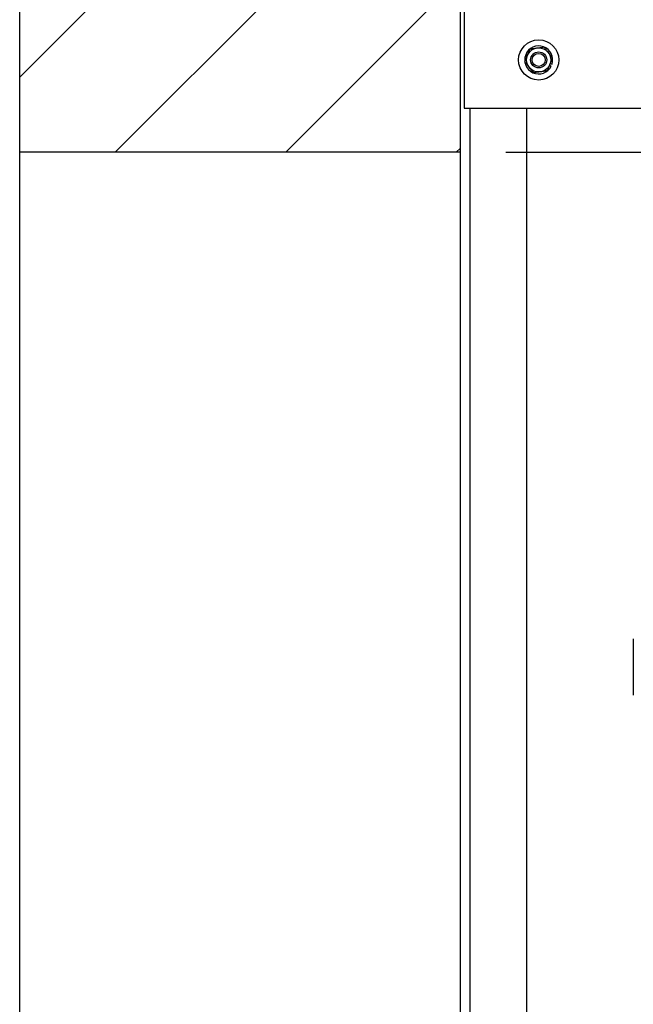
# Model space of a CAD drawing. Header units: inches. Extents: x 170 to 288, y 234 to 248.
# Tile 80 of 192: x 184.799 to 185.435, y 243.261 to 244.281. Entities that reach past the tile are written whole.
import ezdxf

# ---------------------------------------------------------------- set-up
doc = ezdxf.new("R2010")
doc.units = ezdxf.units.IN
doc.header["$LTSCALE"] = 0.25
doc.header["$MEASUREMENT"] = 0
doc.layers.add('ANNOTATIONS', color=1, linetype='Continuous')
doc.layers.add('SLIM E GUIDE MOTOR LH', color=7, linetype='Continuous')
doc.styles.add('ARIAL', font='arial.ttf', dxfattribs={"height": 0.09375})
doc.dimstyles.new('STANDARD$0', dxfattribs={"dimtxt": 0.09375, "dimasz": 0.09375, "dimexe": 0.03125, "dimexo": 0.046875, "dimgap": 0.09, "dimtad": 0, "dimtih": 1, "dimtoh": 1, "dimdec": 4, "dimzin": 0, "dimdsep": 46, "dimtxsty": 'ARIAL', "dimcen": 0.09, "dimadec": 0, "dimazin": 0, "dimtfac": 1, "dimtdec": 4, "dimtofl": 0, "dimtmove": 0, "dimatfit": 1, "dimfxl": 1, "dimtolj": 1, "dimtzin": 0, "dimarcsym": 0})

# ---------------------------------------------------------------- blocks, each defined once
blk = doc.blocks.new('*D31')
at = {"layer": 'ANNOTATIONS', "color": 0, "lineweight": -2, "transparency": 16777216}
for p, q in [((186.4193, 245.1923), (187.0176, 245.1923)), ((186.9864, 245.0986), (186.9864, 244.8066)), ((186.9864, 244.2375), (186.9864, 244.5295)), ((185.3027, 244.1438), (187.0176, 244.1438))]:
    blk.add_line(p, q, dxfattribs=at)
at = {"layer": 'ANNOTATIONS', "color": 0, "transparency": 16777216}
for points in [[(186.9707, 245.0986), (187.002, 245.0986), (186.9864, 245.1923)], [(186.9707, 244.2375), (187.002, 244.2375), (186.9864, 244.1438)]]:
    blk.add_solid(points, dxfattribs=at)
at = {"layer": 'defpoints', "color": 0, "transparency": 16777216}
for p in [(186.3725, 245.1923), (186.9864, 245.1923), (185.2558, 244.1438)]:
    blk.add_point(p, dxfattribs=at)
at = {"layer": 'ANNOTATIONS', "color": 0, "transparency": 16777216, "insert": (186.9864, 244.6681), "char_height": 0.09375, "attachment_point": 5, "style": 'ARIAL'}
blk.add_mtext('\\A1;HEADROOM', dxfattribs=at)

msp = doc.modelspace()

# ---------------------------------------------------------------- hatches: boundary and pattern name
at = {"layer": 'SLIM E GUIDE MOTOR LH'}
h = msp.add_hatch(dxfattribs=at)
h.set_pattern_fill('ANSI31', color=256)
h.set_pattern_definition([(45, (0.50464, 0), (-0.08838835, 0.08838835), [])])
h.paths.add_polyline_path([(185.2558, 245.57528), (185.07379, 245.57528), (185.07379, 245.50658), (185.03537, 245.63994), (185.03537, 245.57528), (184.79888, 245.57528), (184.79888, 244.14378), (185.2558, 244.14378)])

# ---------------------------------------------------------------- linework, layer by layer
for p, q in [((184.79888, 240.13944), (184.79888, 245.57528)), ((185.2558, 240.13944), (185.2558, 245.57528)), ((185.25977, 245.18944), (185.25977, 244.18944)), ((185.3481, 244.23389), (185.34984, 244.23303)), ((185.34883, 244.23572), (185.35068, 244.23514)), ((185.25977, 244.18944), (185.57685, 244.18944)), ((185.26544, 244.18944), (185.26544, 240.13944)), ((185.32413, 244.18944), (185.32413, 240.13944)), ((185.2558, 244.14378), (184.79888, 244.14378)), ((185.43495, 243.63944), (185.43495, 243.58111))]:
    msp.add_line(p, q, dxfattribs=at)
for radius in [0.02083, 0.0125, 0.00833, 0.00681]:
    msp.add_circle((185.33685, 244.23944), radius, dxfattribs=at)
msp.add_arc((185.33685, 244.23944), 0.01448, 342.71321, 333.71321, dxfattribs=at)
for points, knots in [([(185.32525, 244.24408), (185.32531, 244.24424), (185.32571, 244.24524), (185.32646, 244.24712), (185.32729, 244.24919), (185.32777, 244.25039), (185.32793, 244.25079)], [0, 0, 0, 0, 0.0665327, 0.4352825, 0.8145506, 1, 1, 1, 1]), ([(185.32793, 244.25079), (185.32904, 244.25095), (185.3313, 244.25127), (185.33377, 244.25163), (185.33504, 244.25181), (185.33507, 244.25182)], [0, 0, 0, 0, 0.48433747, 0.98632503, 1, 1, 1, 1]), ([(185.33507, 244.25182), (185.33607, 244.25196), (185.3381, 244.25225), (185.34047, 244.2526), (185.34182, 244.25279), (185.34221, 244.25285)], [0, 0, 0, 0, 0.4062928, 0.8272657, 1, 1, 1, 1]), ([(185.34221, 244.25285), (185.34291, 244.25197), (185.34432, 244.25017), (185.34586, 244.24821), (185.34666, 244.2472), (185.34668, 244.24718)], [0, 0, 0, 0, 0.4843369, 0.9863229, 1, 1, 1, 1]), ([(185.34668, 244.24718), (185.3473, 244.24638), (185.34857, 244.24477), (185.35005, 244.24289), (185.3509, 244.24182), (185.35114, 244.24151)], [0, 0, 0, 0, 0.4062947, 0.8272662, 1, 1, 1, 1]), ([(185.32257, 244.23738), (185.3228, 244.23795), (185.32333, 244.23929), (185.32423, 244.24153), (185.3249, 244.24323), (185.32525, 244.24408)], [0, 0, 0, 0, 0.2654576, 0.6280791, 1, 1, 1, 1]), ([(185.32703, 244.23171), (185.32641, 244.23251), (185.32514, 244.23412), (185.32366, 244.236), (185.32281, 244.23707), (185.32257, 244.23738)], [0, 0, 0, 0, 0.4062906, 0.8272677, 1, 1, 1, 1]), ([(185.34846, 244.23481), (185.34852, 244.23496), (185.34892, 244.23596), (185.34967, 244.23784), (185.3505, 244.23991), (185.35098, 244.24111), (185.35114, 244.24151)], [0, 0, 0, 0, 0.0665327, 0.4352825, 0.8145506, 1, 1, 1, 1]), ([(185.3315, 244.22604), (185.3308, 244.22692), (185.32939, 244.22872), (185.32785, 244.23068), (185.32705, 244.23169), (185.32703, 244.23171)], [0, 0, 0, 0, 0.4843405, 0.9863245, 1, 1, 1, 1]), ([(185.33864, 244.22707), (185.33764, 244.22693), (185.33561, 244.22663), (185.33324, 244.22629), (185.33189, 244.2261), (185.3315, 244.22604)], [0, 0, 0, 0, 0.4062925, 0.8272676, 1, 1, 1, 1]), ([(185.34578, 244.2281), (185.34467, 244.22794), (185.34241, 244.22762), (185.33994, 244.22726), (185.33867, 244.22708), (185.33864, 244.22707)], [0, 0, 0, 0, 0.48434, 0.9863276, 1, 1, 1, 1]), ([(185.34578, 244.2281), (185.34601, 244.22867), (185.34655, 244.23001), (185.34744, 244.23225), (185.34812, 244.23395), (185.34846, 244.23481)], [0, 0, 0, 0, 0.2654576, 0.6280791, 1, 1, 1, 1])]:
    msp.add_open_spline(points, degree=3, knots=knots, dxfattribs=at)

# ---------------------------------------------------------------- dimensions: what is measured, and where the dimension line sits
at = {"layer": 'ANNOTATIONS'}
dim = msp.add_linear_dim(base=(186.98637, 245.19232), p1=(185.2558, 244.14378), p2=(186.37247, 245.19232), angle=90, text='HEADROOM', dimstyle='STANDARD$0', dxfattribs=at)
dim.commit()
dim.dimension.update_dxf_attribs({"geometry": '*D31', "text_midpoint": (186.98637, 244.66805)})

doc.saveas('drawing.dxf')
